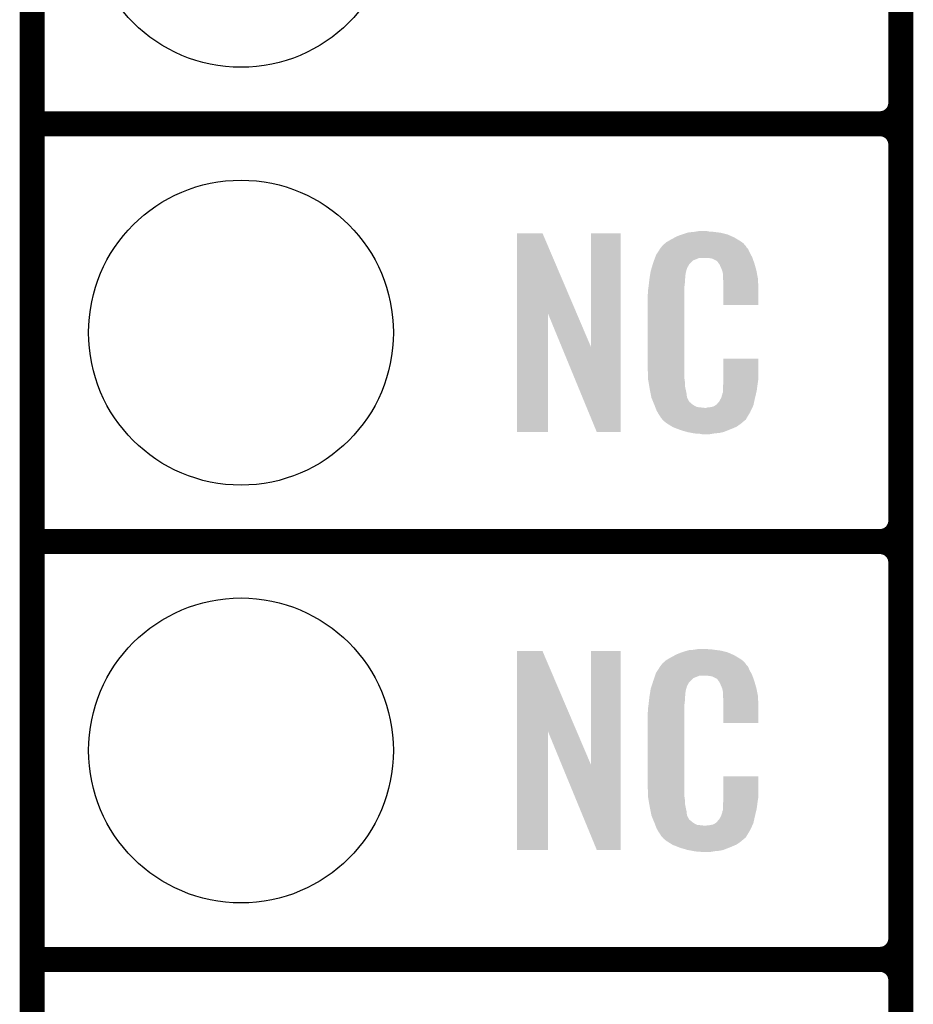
# Model space of a CAD drawing. Extents: x -0.05 to 0.95, y -0.15 to 2.1.
# Tile 4 of 28: x -0.05 to 0.16, y 0.14 to 0.37. Entities that reach past the tile are written whole.
import ezdxf

# ---------------------------------------------------------------- set-up
doc = ezdxf.new("R2010")
doc.units = 0
doc.layers.get('0').update_dxf_attribs({"linetype": 'CONTINUOUS'})
for name, color, linetype in [('ENOCEAN_5_CLICK_V101_GKO', 5, 'CONTINUOUS'), ('ENOCEAN_5_CLICK_V101_GTO', 14, 'CONTINUOUS'), ('ENOCEAN_5_CLICK_V101_GTS', 12, 'CONTINUOUS')]:
    doc.layers.add(name, color=color, linetype=linetype)

# ---------------------------------------------------------------- blocks, each defined once
blk = doc.blocks.new('ROUND_15')
blk.add_circle((0, 0), 0.0365)

msp = doc.modelspace()

# ---------------------------------------------------------------- linework, layer by layer
at = {"layer": 'ENOCEAN_5_CLICK_V101_GKO', "const_width": 0.006}
msp.add_lwpolyline([(-0.05, -0.15), (-0.05, 2.01)], dxfattribs=at)
at = {"layer": 'ENOCEAN_5_CLICK_V101_GTO', "const_width": 0.006}
for points in [[(0.158, -0.022), (0.158, 0.665)], [(0.158, 0.355), (0.158, 0.445)], [(-0.05, 0.35), (0.153, 0.35)], [(-0.05, 0.35), (0.153, 0.35)], [(0.158, 0.255), (0.158, 0.345)], [(-0.05, 0.25), (0.153, 0.25)], [(-0.05, 0.25), (0.153, 0.25)], [(0.158, 0.155), (0.158, 0.245)], [(-0.05, 0.15), (0.153, 0.15)], [(-0.05, 0.15), (0.153, 0.15)], [(0.158, 0.055), (0.158, 0.145)]]:
    msp.add_lwpolyline(points, dxfattribs=at)
for points in [[(0.153, 0.35, 0.414214), (0.158, 0.355)], [(0.158, 0.345, 0.414214), (0.153, 0.35)], [(0.158, 0.345, 0.414214), (0.153, 0.35)], [(0.153, 0.25, 0.414214), (0.158, 0.255)], [(0.158, 0.245, 0.414214), (0.153, 0.25)], [(0.158, 0.245, 0.414214), (0.153, 0.25)], [(0.153, 0.15, 0.414214), (0.158, 0.155)], [(0.158, 0.145, 0.414214), (0.153, 0.15)], [(0.158, 0.145, 0.414214), (0.153, 0.15)]]:
    msp.add_lwpolyline(points, format="xyb", dxfattribs=at)
at = {"layer": 'ENOCEAN_5_CLICK_V101_GTO'}
for points in [[(0.0661, 0.3046), (0.0661, 0.3238), (0.08039, 0.3046), (0.0722, 0.3238)], [(0.0661, 0.3238), (0.0661, 0.3238), (0.0722, 0.3238), (0.0661, 0.3238)], [(0.0838, 0.2966), (0.0838, 0.3238), (0.0909, 0.2966), (0.0909, 0.3238)], [(0.0838, 0.3238), (0.0838, 0.3238), (0.0909, 0.3238), (0.0838, 0.3238)], [(0.10393, 0.3228), (0.1043, 0.323), (0.1181, 0.3228), (0.11764, 0.323)], [(0.1043, 0.323), (0.1053, 0.3234), (0.11764, 0.323), (0.11673, 0.3234)], [(0.1053, 0.3234), (0.1056, 0.3235), (0.11673, 0.3234), (0.1165, 0.3235)], [(0.1056, 0.3235), (0.1062, 0.3237), (0.1165, 0.3235), (0.1157, 0.3237)], [(0.1062, 0.3237), (0.10687, 0.3239), (0.1157, 0.3237), (0.1149, 0.3239)], [(0.10687, 0.3239), (0.1072, 0.324), (0.1149, 0.3239), (0.1141, 0.324)], [(0.1072, 0.324), (0.1084, 0.3241), (0.1141, 0.324), (0.1133, 0.3241)], [(0.1084, 0.3241), (0.109, 0.3242), (0.1133, 0.3241), (0.1127, 0.3242)], [(0.109, 0.3242), (0.1096, 0.3243), (0.1121, 0.3242), (0.1116, 0.3243)], [(0.1006, 0.3204), (0.10068, 0.3205), (0.1211, 0.3204), (0.121, 0.3205)], [(0.10068, 0.3205), (0.10084, 0.3207), (0.121, 0.3205), (0.1209, 0.3207)], [(0.10084, 0.3207), (0.101, 0.3209), (0.1209, 0.3207), (0.12073, 0.3209)], [(0.101, 0.3209), (0.10157, 0.3214), (0.12073, 0.3209), (0.1203, 0.3214)], [(0.10157, 0.3214), (0.1018, 0.3216), (0.1203, 0.3214), (0.12002, 0.3216)], [(0.1018, 0.3216), (0.10231, 0.3219), (0.12002, 0.3216), (0.1196, 0.3219)], [(0.10231, 0.3219), (0.103, 0.3223), (0.1196, 0.3219), (0.11893, 0.3223)], [(0.103, 0.3223), (0.10393, 0.3228), (0.11893, 0.3223), (0.1181, 0.3228)], [(0.09922, 0.3181), (0.0994, 0.3186), (0.1224, 0.3181), (0.12213, 0.3186)], [(0.0994, 0.3186), (0.09979, 0.3192), (0.12213, 0.3186), (0.1218, 0.3192)], [(0.09979, 0.3192), (0.10037, 0.3201), (0.1218, 0.3192), (0.1214, 0.3201)], [(0.10037, 0.3201), (0.1005, 0.3203), (0.1214, 0.3201), (0.1212, 0.3203)], [(0.1005, 0.3203), (0.1006, 0.3204), (0.1212, 0.3203), (0.1211, 0.3204)], [(0.09831, 0.3154), (0.09858, 0.3163), (0.1068, 0.3154), (0.1073, 0.3163)], [(0.09858, 0.3163), (0.0987, 0.3167), (0.1073, 0.3163), (0.1077, 0.3167)], [(0.0987, 0.3167), (0.09892, 0.3173), (0.1077, 0.3167), (0.1083, 0.3173)], [(0.09892, 0.3173), (0.09914, 0.3179), (0.1083, 0.3173), (0.1098, 0.3179)], [(0.09914, 0.3179), (0.09922, 0.3181), (0.12247, 0.3179), (0.1224, 0.3181)], [(0.09914, 0.3179), (0.09914, 0.3179), (0.1098, 0.3179), (0.1117, 0.3179)], [(0.1124, 0.3178), (0.1117, 0.3179), (0.12251, 0.3178), (0.12247, 0.3179)], [(0.1129, 0.3177), (0.1124, 0.3178), (0.12254, 0.3177), (0.12251, 0.3178)], [(0.1139, 0.3172), (0.1129, 0.3177), (0.12272, 0.3172), (0.12254, 0.3177)], [(0.1141, 0.317), (0.1139, 0.3172), (0.12279, 0.317), (0.12272, 0.3172)], [(0.11431, 0.3167), (0.1141, 0.317), (0.1229, 0.3167), (0.12279, 0.317)], [(0.1146, 0.3163), (0.11431, 0.3167), (0.12302, 0.3163), (0.1229, 0.3167)], [(0.115, 0.3154), (0.1146, 0.3163), (0.12328, 0.3154), (0.12302, 0.3163)], [(0.09786, 0.3132), (0.09794, 0.3137), (0.1064, 0.3132), (0.1064, 0.3137)], [(0.09794, 0.3137), (0.09801, 0.3141), (0.1064, 0.3137), (0.1065, 0.3141)], [(0.09801, 0.3141), (0.09804, 0.3143), (0.1065, 0.3141), (0.1065, 0.3143)], [(0.09804, 0.3143), (0.0981, 0.3147), (0.1065, 0.3143), (0.10661, 0.3147)], [(0.0981, 0.3147), (0.09831, 0.3154), (0.10661, 0.3147), (0.1068, 0.3154)], [(0.11516, 0.315), (0.115, 0.3154), (0.1234, 0.315), (0.12328, 0.3154)], [(0.1152, 0.3149), (0.11516, 0.315), (0.12342, 0.3149), (0.1234, 0.315)], [(0.1153, 0.3147), (0.1152, 0.3149), (0.12346, 0.3147), (0.12342, 0.3149)], [(0.1153, 0.3146), (0.1153, 0.3147), (0.12348, 0.3146), (0.12346, 0.3147)], [(0.1154, 0.3141), (0.1153, 0.3146), (0.12357, 0.3141), (0.12348, 0.3146)], [(0.1154, 0.3134), (0.1154, 0.3141), (0.1237, 0.3134), (0.12357, 0.3141)], [(0.0976, 0.311), (0.09761, 0.3111), (0.1062, 0.311), (0.1062, 0.3111)], [(0.09761, 0.3111), (0.0977, 0.3119), (0.1062, 0.3111), (0.1063, 0.3119)], [(0.0977, 0.3119), (0.09779, 0.3127), (0.1063, 0.3119), (0.1063, 0.3127)], [(0.09779, 0.3127), (0.0978, 0.3128), (0.1063, 0.3127), (0.10632, 0.3128)], [(0.0978, 0.3128), (0.09786, 0.3132), (0.10632, 0.3128), (0.1064, 0.3132)], [(0.11544, 0.3129), (0.1154, 0.3134), (0.1238, 0.3129), (0.1237, 0.3134)], [(0.1155, 0.3121), (0.11544, 0.3129), (0.12383, 0.3121), (0.1238, 0.3129)], [(0.1155, 0.3106), (0.1155, 0.3121), (0.1239, 0.3106), (0.12383, 0.3121)], [(0.0974, 0.3091), (0.0975, 0.3096), (0.1062, 0.3091), (0.1062, 0.3096)], [(0.0974, 0.2914), (0.0974, 0.3091), (0.1062, 0.2914), (0.1062, 0.3091)], [(0.0975, 0.3103), (0.0976, 0.311), (0.1062, 0.3103), (0.1062, 0.311)], [(0.0975, 0.3096), (0.0975, 0.3103), (0.1062, 0.3096), (0.1062, 0.3103)], [(0.1155, 0.3066), (0.1155, 0.3106), (0.1239, 0.3066), (0.1239, 0.3106)], [(0.0661, 0.2762), (0.0661, 0.3046), (0.0735, 0.2762), (0.0735, 0.3046)], [(0.07679, 0.2966), (0.0735, 0.3046), (0.0838, 0.2966), (0.08039, 0.3046)], [(0.0852, 0.2762), (0.07679, 0.2966), (0.0909, 0.2762), (0.0909, 0.2966)], [(0.1155, 0.2889), (0.1155, 0.2938), (0.1239, 0.2889), (0.1239, 0.2938)], [(0.1155, 0.2938), (0.1155, 0.2938), (0.1239, 0.2938), (0.1155, 0.2938)], [(0.09749, 0.2889), (0.0974, 0.2914), (0.1062, 0.2889), (0.1062, 0.2914)], [(0.0975, 0.2887), (0.09749, 0.2889), (0.10623, 0.2887), (0.1062, 0.2889)], [(0.09759, 0.2882), (0.0975, 0.2887), (0.1063, 0.2882), (0.10623, 0.2887)], [(0.09774, 0.2873), (0.09759, 0.2882), (0.1063, 0.2873), (0.1063, 0.2882)], [(0.1154, 0.2871), (0.11547, 0.2876), (0.12363, 0.2871), (0.1237, 0.2876)], [(0.11547, 0.2876), (0.1155, 0.2878), (0.1237, 0.2876), (0.12373, 0.2878)], [(0.1155, 0.2883), (0.1155, 0.2889), (0.1238, 0.2883), (0.1239, 0.2889)], [(0.1155, 0.2878), (0.1155, 0.2883), (0.12373, 0.2878), (0.1238, 0.2883)], [(0.0979, 0.2864), (0.09774, 0.2873), (0.10649, 0.2864), (0.1063, 0.2873)], [(0.0981, 0.2854), (0.0979, 0.2864), (0.1067, 0.2854), (0.10649, 0.2864)], [(0.09828, 0.2845), (0.0981, 0.2854), (0.1068, 0.2845), (0.1067, 0.2854)], [(0.115, 0.2844), (0.1153, 0.2854), (0.1231, 0.2844), (0.12334, 0.2854)], [(0.1153, 0.2855), (0.1154, 0.2857), (0.12336, 0.2855), (0.12341, 0.2857)], [(0.1153, 0.2854), (0.1153, 0.2855), (0.12334, 0.2854), (0.12336, 0.2855)], [(0.1154, 0.2861), (0.1154, 0.2871), (0.1235, 0.2861), (0.12363, 0.2871)], [(0.1154, 0.2857), (0.1154, 0.2861), (0.12341, 0.2857), (0.1235, 0.2861)], [(0.0983, 0.2844), (0.09828, 0.2845), (0.10685, 0.2844), (0.1068, 0.2845)], [(0.09859, 0.2837), (0.0983, 0.2844), (0.1072, 0.2837), (0.10685, 0.2844)], [(0.09863, 0.2836), (0.09859, 0.2837), (0.1073, 0.2836), (0.1072, 0.2837)], [(0.09871, 0.2834), (0.09863, 0.2836), (0.1074, 0.2834), (0.1073, 0.2836)], [(0.09879, 0.2832), (0.09871, 0.2834), (0.1077, 0.2832), (0.1074, 0.2834)], [(0.09892, 0.2829), (0.09879, 0.2832), (0.108, 0.2829), (0.1077, 0.2832)], [(0.099, 0.2827), (0.09892, 0.2829), (0.1083, 0.2827), (0.108, 0.2829)], [(0.1136, 0.2826), (0.114, 0.2829), (0.1227, 0.2826), (0.12277, 0.2829)], [(0.1141, 0.2831), (0.1145, 0.2835), (0.12281, 0.2831), (0.1229, 0.2835)], [(0.1141, 0.2829), (0.1141, 0.2831), (0.12277, 0.2829), (0.12281, 0.2831)], [(0.1145, 0.2835), (0.115, 0.2844), (0.1229, 0.2835), (0.1231, 0.2844)], [(0.09908, 0.2825), (0.099, 0.2827), (0.1086, 0.2825), (0.1083, 0.2827)], [(0.09919, 0.2822), (0.09908, 0.2825), (0.1092, 0.2822), (0.1086, 0.2825)], [(0.09927, 0.282), (0.09919, 0.2822), (0.111, 0.282), (0.1092, 0.2822)], [(0.0995, 0.2814), (0.09927, 0.282), (0.12214, 0.2814), (0.12242, 0.282)], [(0.09978, 0.2809), (0.0995, 0.2814), (0.1219, 0.2809), (0.12214, 0.2814)], [(0.1, 0.2805), (0.09978, 0.2809), (0.12166, 0.2805), (0.1219, 0.2809)], [(0.1004, 0.2799), (0.1, 0.2805), (0.1213, 0.2799), (0.12166, 0.2805)], [(0.1114, 0.282), (0.1117, 0.2821), (0.12242, 0.282), (0.12246, 0.2821)], [(0.1121, 0.2821), (0.1131, 0.2823), (0.12246, 0.2821), (0.12256, 0.2823)], [(0.1131, 0.2823), (0.1136, 0.2826), (0.12256, 0.2823), (0.1227, 0.2826)], [(0.1005, 0.2798), (0.1004, 0.2799), (0.12124, 0.2798), (0.1213, 0.2799)], [(0.1005, 0.2797), (0.1005, 0.2798), (0.12118, 0.2797), (0.12124, 0.2798)], [(0.10076, 0.2794), (0.1005, 0.2797), (0.121, 0.2794), (0.12118, 0.2797)], [(0.10093, 0.2792), (0.10076, 0.2794), (0.1209, 0.2792), (0.121, 0.2794)], [(0.1011, 0.279), (0.10093, 0.2792), (0.12065, 0.279), (0.1209, 0.2792)], [(0.10133, 0.2788), (0.1011, 0.279), (0.1204, 0.2788), (0.12065, 0.279)], [(0.1018, 0.2784), (0.10133, 0.2788), (0.11993, 0.2784), (0.1204, 0.2788)], [(0.10212, 0.2782), (0.1018, 0.2784), (0.1197, 0.2782), (0.11993, 0.2784)], [(0.10324, 0.2775), (0.10212, 0.2782), (0.1187, 0.2775), (0.1197, 0.2782)], [(0.1034, 0.2774), (0.10324, 0.2775), (0.11847, 0.2774), (0.1187, 0.2775)], [(0.10469, 0.2769), (0.1034, 0.2774), (0.1173, 0.2769), (0.11847, 0.2774)], [(0.1052, 0.2767), (0.10469, 0.2769), (0.11679, 0.2767), (0.1173, 0.2769)], [(0.1069, 0.2762), (0.1052, 0.2767), (0.1155, 0.2762), (0.11679, 0.2767)], [(0.10797, 0.276), (0.1069, 0.2762), (0.1146, 0.276), (0.1155, 0.2762)], [(0.1085, 0.2759), (0.10797, 0.276), (0.1135, 0.2759), (0.1146, 0.276)], [(0.1092, 0.2758), (0.1085, 0.2759), (0.1129, 0.2758), (0.1135, 0.2759)], [(0.1103, 0.2757), (0.1098, 0.2758), (0.1123, 0.2757), (0.1129, 0.2758)], [(0.1062, 0.2237), (0.10687, 0.2239), (0.1157, 0.2237), (0.1149, 0.2239)], [(0.10687, 0.2239), (0.1072, 0.224), (0.1149, 0.2239), (0.1141, 0.224)], [(0.1072, 0.224), (0.1084, 0.2241), (0.1141, 0.224), (0.1133, 0.2241)], [(0.1084, 0.2241), (0.109, 0.2242), (0.1133, 0.2241), (0.1127, 0.2242)], [(0.109, 0.2242), (0.1096, 0.2243), (0.1121, 0.2242), (0.1116, 0.2243)], [(0.0661, 0.2046), (0.0661, 0.2238), (0.08039, 0.2046), (0.0722, 0.2238)], [(0.0661, 0.2238), (0.0661, 0.2238), (0.0722, 0.2238), (0.0661, 0.2238)], [(0.0838, 0.1966), (0.0838, 0.2238), (0.0909, 0.1966), (0.0909, 0.2238)], [(0.0838, 0.2238), (0.0838, 0.2238), (0.0909, 0.2238), (0.0838, 0.2238)], [(0.10157, 0.2214), (0.1018, 0.2216), (0.1203, 0.2214), (0.12002, 0.2216)], [(0.1018, 0.2216), (0.10231, 0.2219), (0.12002, 0.2216), (0.1196, 0.2219)], [(0.10231, 0.2219), (0.103, 0.2223), (0.1196, 0.2219), (0.11893, 0.2223)], [(0.103, 0.2223), (0.10393, 0.2228), (0.11893, 0.2223), (0.1181, 0.2228)], [(0.10393, 0.2228), (0.1043, 0.223), (0.1181, 0.2228), (0.11764, 0.223)], [(0.1043, 0.223), (0.1053, 0.2234), (0.11764, 0.223), (0.11673, 0.2234)], [(0.1053, 0.2234), (0.1056, 0.2235), (0.11673, 0.2234), (0.1165, 0.2235)], [(0.1056, 0.2235), (0.1062, 0.2237), (0.1165, 0.2235), (0.1157, 0.2237)], [(0.0994, 0.2186), (0.09979, 0.2192), (0.12213, 0.2186), (0.1218, 0.2192)], [(0.09979, 0.2192), (0.10037, 0.2201), (0.1218, 0.2192), (0.1214, 0.2201)], [(0.10037, 0.2201), (0.1005, 0.2203), (0.1214, 0.2201), (0.1212, 0.2203)], [(0.1005, 0.2203), (0.1006, 0.2204), (0.1212, 0.2203), (0.1211, 0.2204)], [(0.1006, 0.2204), (0.10068, 0.2205), (0.1211, 0.2204), (0.121, 0.2205)], [(0.10068, 0.2205), (0.10084, 0.2207), (0.121, 0.2205), (0.1209, 0.2207)], [(0.10084, 0.2207), (0.101, 0.2209), (0.1209, 0.2207), (0.12073, 0.2209)], [(0.101, 0.2209), (0.10157, 0.2214), (0.12073, 0.2209), (0.1203, 0.2214)], [(0.0987, 0.2166), (0.09895, 0.2173), (0.1076, 0.2166), (0.1083, 0.2173)], [(0.09895, 0.2173), (0.09915, 0.2179), (0.1083, 0.2173), (0.1098, 0.2179)], [(0.09915, 0.2179), (0.09922, 0.2181), (0.12247, 0.2179), (0.1224, 0.2181)], [(0.09915, 0.2179), (0.09915, 0.2179), (0.1098, 0.2179), (0.1117, 0.2179)], [(0.09922, 0.2181), (0.0994, 0.2186), (0.1224, 0.2181), (0.12213, 0.2186)], [(0.1124, 0.2178), (0.1117, 0.2179), (0.12251, 0.2178), (0.12247, 0.2179)], [(0.1129, 0.2177), (0.1124, 0.2178), (0.12254, 0.2177), (0.12251, 0.2178)], [(0.1139, 0.2172), (0.1129, 0.2177), (0.12272, 0.2172), (0.12254, 0.2177)], [(0.1141, 0.217), (0.1139, 0.2172), (0.12279, 0.217), (0.12272, 0.2172)], [(0.11431, 0.2167), (0.1141, 0.217), (0.1229, 0.2167), (0.12279, 0.217)], [(0.09804, 0.2143), (0.0981, 0.2147), (0.1065, 0.2143), (0.10661, 0.2147)], [(0.0981, 0.2147), (0.09832, 0.2154), (0.10661, 0.2147), (0.1068, 0.2154)], [(0.09832, 0.2154), (0.09861, 0.2163), (0.1068, 0.2154), (0.1073, 0.2163)], [(0.09861, 0.2163), (0.0987, 0.2166), (0.1073, 0.2163), (0.1076, 0.2166)], [(0.1146, 0.2163), (0.11431, 0.2167), (0.12302, 0.2163), (0.1229, 0.2167)], [(0.115, 0.2154), (0.1146, 0.2163), (0.12328, 0.2154), (0.12302, 0.2163)], [(0.11516, 0.215), (0.115, 0.2154), (0.1234, 0.215), (0.12328, 0.2154)], [(0.1152, 0.2149), (0.11516, 0.215), (0.12342, 0.2149), (0.1234, 0.215)], [(0.1153, 0.2147), (0.1152, 0.2149), (0.12346, 0.2147), (0.12342, 0.2149)], [(0.1153, 0.2146), (0.1153, 0.2147), (0.12348, 0.2146), (0.12346, 0.2147)], [(0.1154, 0.2141), (0.1153, 0.2146), (0.12358, 0.2141), (0.12348, 0.2146)], [(0.0977, 0.2119), (0.09779, 0.2127), (0.1063, 0.2119), (0.1063, 0.2127)], [(0.09779, 0.2127), (0.0978, 0.2128), (0.1063, 0.2127), (0.10632, 0.2128)], [(0.0978, 0.2128), (0.09786, 0.2132), (0.10632, 0.2128), (0.1064, 0.2132)], [(0.09786, 0.2132), (0.09794, 0.2137), (0.1064, 0.2132), (0.1064, 0.2137)], [(0.09794, 0.2137), (0.09801, 0.2141), (0.1064, 0.2137), (0.1065, 0.2141)], [(0.09801, 0.2141), (0.09804, 0.2143), (0.1065, 0.2141), (0.1065, 0.2143)], [(0.1154, 0.2134), (0.1154, 0.2141), (0.12372, 0.2134), (0.12358, 0.2141)], [(0.11543, 0.213), (0.1154, 0.2134), (0.1238, 0.213), (0.12372, 0.2134)], [(0.1155, 0.2121), (0.11543, 0.213), (0.12384, 0.2121), (0.1238, 0.213)], [(0.1155, 0.2106), (0.1155, 0.2121), (0.1239, 0.2106), (0.12384, 0.2121)], [(0.0975, 0.2103), (0.0976, 0.211), (0.1062, 0.2103), (0.1062, 0.211)], [(0.0975, 0.2096), (0.0975, 0.2103), (0.1062, 0.2096), (0.1062, 0.2103)], [(0.0976, 0.211), (0.09761, 0.2111), (0.1062, 0.211), (0.1062, 0.2111)], [(0.09761, 0.2111), (0.0977, 0.2119), (0.1062, 0.2111), (0.1063, 0.2119)], [(0.1155, 0.2066), (0.1155, 0.2106), (0.1239, 0.2066), (0.1239, 0.2106)], [(0.0974, 0.2091), (0.0975, 0.2096), (0.1062, 0.2091), (0.1062, 0.2096)], [(0.0974, 0.1914), (0.0974, 0.2091), (0.1062, 0.1914), (0.1062, 0.2091)], [(0.0661, 0.1762), (0.0661, 0.2046), (0.0735, 0.1762), (0.0735, 0.2046)], [(0.07679, 0.1966), (0.0735, 0.2046), (0.0838, 0.1966), (0.08039, 0.2046)], [(0.0852, 0.1762), (0.07679, 0.1966), (0.0909, 0.1762), (0.0909, 0.1966)], [(0.1155, 0.1889), (0.1155, 0.1938), (0.1239, 0.1889), (0.1239, 0.1938)], [(0.1155, 0.1938), (0.1155, 0.1938), (0.1239, 0.1938), (0.1155, 0.1938)], [(0.09749, 0.1889), (0.0974, 0.1914), (0.1062, 0.1889), (0.1062, 0.1914)], [(0.0975, 0.1887), (0.09749, 0.1889), (0.10623, 0.1887), (0.1062, 0.1889)], [(0.09759, 0.1882), (0.0975, 0.1887), (0.1063, 0.1882), (0.10623, 0.1887)], [(0.1155, 0.1883), (0.1155, 0.1889), (0.1238, 0.1883), (0.1239, 0.1889)], [(0.09774, 0.1873), (0.09759, 0.1882), (0.1063, 0.1873), (0.1063, 0.1882)], [(0.0979, 0.1864), (0.09774, 0.1873), (0.10649, 0.1864), (0.1063, 0.1873)], [(0.0981, 0.1854), (0.0979, 0.1864), (0.1067, 0.1854), (0.10649, 0.1864)], [(0.1154, 0.187), (0.11547, 0.1876), (0.12362, 0.187), (0.1237, 0.1876)], [(0.1154, 0.1861), (0.1154, 0.187), (0.1235, 0.1861), (0.12362, 0.187)], [(0.11547, 0.1876), (0.1155, 0.1878), (0.1237, 0.1876), (0.12373, 0.1878)], [(0.1155, 0.1878), (0.1155, 0.1883), (0.12373, 0.1878), (0.1238, 0.1883)], [(0.09828, 0.1845), (0.0981, 0.1854), (0.1068, 0.1845), (0.1067, 0.1854)], [(0.0983, 0.1844), (0.09828, 0.1845), (0.10685, 0.1844), (0.1068, 0.1845)], [(0.09859, 0.1837), (0.0983, 0.1844), (0.1072, 0.1837), (0.10685, 0.1844)], [(0.1145, 0.1835), (0.115, 0.1844), (0.1229, 0.1835), (0.1231, 0.1844)], [(0.115, 0.1844), (0.1153, 0.1854), (0.1231, 0.1844), (0.12334, 0.1854)], [(0.1153, 0.1855), (0.1154, 0.1857), (0.12336, 0.1855), (0.12341, 0.1857)], [(0.1153, 0.1854), (0.1153, 0.1855), (0.12334, 0.1854), (0.12336, 0.1855)], [(0.1154, 0.1857), (0.1154, 0.1861), (0.12341, 0.1857), (0.1235, 0.1861)], [(0.09863, 0.1836), (0.09859, 0.1837), (0.1073, 0.1836), (0.1072, 0.1837)], [(0.09871, 0.1834), (0.09863, 0.1836), (0.1074, 0.1834), (0.1073, 0.1836)], [(0.09879, 0.1832), (0.09871, 0.1834), (0.1077, 0.1832), (0.1074, 0.1834)], [(0.09892, 0.1829), (0.09879, 0.1832), (0.108, 0.1829), (0.1077, 0.1832)], [(0.099, 0.1827), (0.09892, 0.1829), (0.1083, 0.1827), (0.108, 0.1829)], [(0.09908, 0.1825), (0.099, 0.1827), (0.1086, 0.1825), (0.1083, 0.1827)], [(0.09919, 0.1822), (0.09908, 0.1825), (0.1092, 0.1822), (0.1086, 0.1825)], [(0.09927, 0.182), (0.09919, 0.1822), (0.111, 0.182), (0.1092, 0.1822)], [(0.0995, 0.1814), (0.09927, 0.182), (0.12214, 0.1814), (0.12242, 0.182)], [(0.1114, 0.182), (0.1117, 0.1821), (0.12242, 0.182), (0.12246, 0.1821)], [(0.1121, 0.1821), (0.1131, 0.1823), (0.12246, 0.1821), (0.12256, 0.1823)], [(0.1131, 0.1823), (0.1136, 0.1826), (0.12256, 0.1823), (0.1227, 0.1826)], [(0.1136, 0.1826), (0.114, 0.1829), (0.1227, 0.1826), (0.12277, 0.1829)], [(0.1141, 0.1831), (0.1145, 0.1835), (0.12281, 0.1831), (0.1229, 0.1835)], [(0.1141, 0.1829), (0.1141, 0.1831), (0.12277, 0.1829), (0.12281, 0.1831)], [(0.09978, 0.1809), (0.0995, 0.1814), (0.1219, 0.1809), (0.12214, 0.1814)], [(0.1, 0.1805), (0.09978, 0.1809), (0.12166, 0.1805), (0.1219, 0.1809)], [(0.1004, 0.1799), (0.1, 0.1805), (0.1213, 0.1799), (0.12166, 0.1805)], [(0.1005, 0.1798), (0.1004, 0.1799), (0.12124, 0.1798), (0.1213, 0.1799)], [(0.1005, 0.1797), (0.1005, 0.1798), (0.12118, 0.1797), (0.12124, 0.1798)], [(0.10076, 0.1794), (0.1005, 0.1797), (0.121, 0.1794), (0.12118, 0.1797)], [(0.10093, 0.1792), (0.10076, 0.1794), (0.1209, 0.1792), (0.121, 0.1794)], [(0.1011, 0.179), (0.10093, 0.1792), (0.12065, 0.179), (0.1209, 0.1792)], [(0.10133, 0.1788), (0.1011, 0.179), (0.1204, 0.1788), (0.12065, 0.179)], [(0.1018, 0.1784), (0.10133, 0.1788), (0.11993, 0.1784), (0.1204, 0.1788)], [(0.10212, 0.1782), (0.1018, 0.1784), (0.1197, 0.1782), (0.11993, 0.1784)], [(0.10324, 0.1775), (0.10212, 0.1782), (0.1187, 0.1775), (0.1197, 0.1782)], [(0.1034, 0.1774), (0.10324, 0.1775), (0.11847, 0.1774), (0.1187, 0.1775)], [(0.10469, 0.1769), (0.1034, 0.1774), (0.1173, 0.1769), (0.11847, 0.1774)], [(0.1052, 0.1767), (0.10469, 0.1769), (0.11679, 0.1767), (0.1173, 0.1769)], [(0.1069, 0.1762), (0.1052, 0.1767), (0.1155, 0.1762), (0.11679, 0.1767)], [(0.10797, 0.176), (0.1069, 0.1762), (0.1146, 0.176), (0.1155, 0.1762)], [(0.1085, 0.1759), (0.10797, 0.176), (0.1135, 0.1759), (0.1146, 0.176)], [(0.1092, 0.1758), (0.1085, 0.1759), (0.1129, 0.1758), (0.1135, 0.1759)], [(0.1103, 0.1757), (0.1098, 0.1758), (0.1123, 0.1757), (0.1129, 0.1758)]]:
    msp.add_solid(points, dxfattribs=at)

# ---------------------------------------------------------------- block references
at = {"layer": 'ENOCEAN_5_CLICK_V101_GTS'}
for p in [(0, 0.4), (0, 0.3), (0, 0.2)]:
    msp.add_blockref('ROUND_15', p, dxfattribs=at)

doc.saveas('drawing.dxf')
